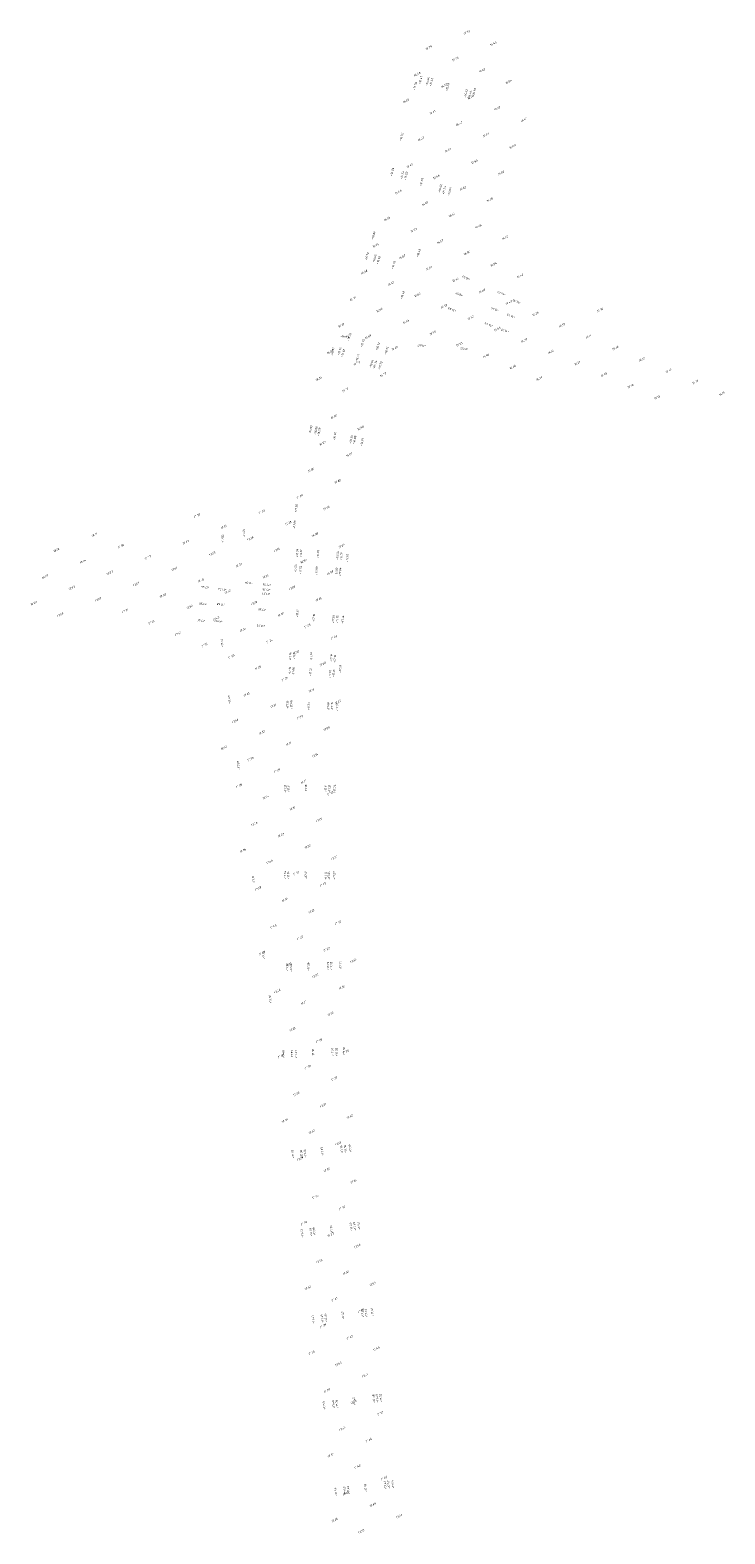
# Model space of a CAD drawing. Header units: metres. Extents: x 202983 to 204040, y 388598 to 392940.
# Tile 13 of 19: x 203533 to 203653, y 391594 to 391854. Entities that reach past the tile are written whole.
import ezdxf

# ---------------------------------------------------------------- set-up
doc = ezdxf.new("R2010")
doc.units = ezdxf.units.M
doc.layers.add('B-WE-OG-HOOGTEPUNT-T18', color=252, linetype='Continuous', lineweight=18)
doc.layers.add('N-WE-OG-HOOGTEPUNT-T25', color=7, linetype='Continuous', lineweight=25)
doc.styles.add('NLCS-ISO', font='NLCS-ISO.ttf')
doc.styles.add('NLCS-ISO-M200-T18', font='NLCS-ISO.ttf', dxfattribs={"height": 0.36})

msp = doc.modelspace()

# ---------------------------------------------------------------- texts
at = {"layer": 'B-WE-OG-HOOGTEPUNT-T18', "linetype": 'Continuous', "lineweight": 18, "char_height": 0.36, "attachment_point": 8, "rotation": 27, "style": 'NLCS-ISO'}
for s, insert in [('{\\fNLCS-ISO|b0|i1|c0|p2;\\C256;16.33}', (203608.12, 391853.34, 16.33)), ('{\\fNLCS-ISO|b0|i1|c0|p2;\\C256;16.39}', (203601.56, 391850.71, 16.39)), ('{\\fNLCS-ISO|b0|i1|c0|p2;\\C256;16.43}', (203612.72, 391851.38, 16.43)), ('{\\fNLCS-ISO|b0|i1|c0|p2;\\C256;16.36}', (203606.16, 391848.75, 16.36)), ('{\\fNLCS-ISO|b0|i1|c0|p2;\\C256;16.48}', (203599.59, 391846.12, 16.48)), ('{\\fNLCS-ISO|b0|i1|c0|p2;\\C256;16.42}', (203610.75, 391846.78, 16.42)), ('{\\fNLCS-ISO|b0|i1|c0|p2;\\C256;16.54}', (203615.35, 391844.81, 16.54)), ('{\\fNLCS-ISO|b0|i1|c0|p2;\\C256;16.39}', (203604.19, 391844.15, 16.39)), ('{\\fNLCS-ISO|b0|i1|c0|p2;\\C256;16.44}', (203608.79, 391842.18, 16.44)), ('{\\fNLCS-ISO|b0|i1|c0|p2;\\C256;16.55}', (203597.63, 391841.52, 16.55)), ('{\\fNLCS-ISO|b0|i1|c0|p2;\\C256;16.41}', (203602.22, 391839.55, 16.41)), ('{\\fNLCS-ISO|b0|i1|c0|p2;\\C256;16.60}', (203613.39, 391840.22, 16.6)), ('{\\fNLCS-ISO|b0|i1|c0|p2;\\C256;16.43}', (203606.82, 391837.59, 16.43)), ('{\\fNLCS-ISO|b0|i1|c0|p2;\\C256;16.67}', (203617.98, 391838.25, 16.67)), ('{\\fNLCS-ISO|b0|i1|c0|p2;\\C256;16.43}', (203600.26, 391834.96, 16.43)), ('{\\fNLCS-ISO|b0|i1|c0|p2;\\C256;16.61}', (203611.42, 391835.62, 16.61)), ('{\\fNLCS-ISO|b0|i1|c0|p2;\\C256;16.41}', (203604.86, 391832.99, 16.41)), ('{\\fNLCS-ISO|b0|i1|c0|p2;\\C256;16.69}', (203616.02, 391833.65, 16.69)), ('{\\fNLCS-ISO|b0|i1|c0|p2;\\C256;16.45}', (203598.29, 391830.36, 16.45)), ('{\\fNLCS-ISO|b0|i1|c0|p2;\\C256;16.60}', (203609.45, 391831.02, 16.6)), ('{\\fNLCS-ISO|b0|i1|c0|p2;\\C256;16.68}', (203614.05, 391829.06, 16.68)), ('{\\fNLCS-ISO|b0|i1|c0|p2;\\C256;16.45}', (203602.89, 391828.39, 16.45)), ('{\\fNLCS-ISO|b0|i1|c0|p2;\\C256;16.62}', (203607.49, 391826.43, 16.62)), ('{\\fNLCS-ISO|b0|i1|c0|p2;\\C256;16.48}', (203596.33, 391825.76, 16.48)), ('{\\fNLCS-ISO|b0|i1|c0|p2;\\C256;16.68}', (203612.08, 391824.46, 16.68)), ('{\\fNLCS-ISO|b0|i1|c0|p2;\\C256;16.49}', (203600.92, 391823.8, 16.49)), ('{\\fNLCS-ISO|b0|i1|c0|p2;\\C256;16.61}', (203605.52, 391821.83, 16.61)), ('{\\fNLCS-ISO|b0|i1|c0|p2;\\C256;16.58}', (203594.36, 391821.16, 16.58)), ('{\\fNLCS-ISO|b0|i1|c0|p2;\\C256;16.53}', (203598.96, 391819.2, 16.53)), ('{\\fNLCS-ISO|b0|i1|c0|p2;\\C256;16.66}', (203610.12, 391819.86, 16.66)), ('{\\fNLCS-ISO|b0|i1|c0|p2;\\C256;16.65}', (203592.39, 391816.57, 16.65)), ('{\\fNLCS-ISO|b0|i1|c0|p2;\\C256;16.57}', (203603.55, 391817.23, 16.57)), ('{\\fNLCS-ISO|b0|i1|c0|p2;\\C256;16.70}', (203614.71, 391817.9, 16.7)), ('{\\fNLCS-ISO|b0|i1|c0|p2;\\C256;16.57}', (203596.99, 391814.6, 16.57)), ('{\\fNLCS-ISO|b0|i1|c0|p2;\\C256;16.56}', (203608.15, 391815.27, 16.56)), ('{\\fNLCS-ISO|b0|i1|c0|p2;\\C256;16.68}', (203590.43, 391811.97, 16.68)), ('{\\fNLCS-ISO|b0|i1|c0|p2;\\C256;16.61}', (203601.59, 391812.63, 16.61)), ('{\\fNLCS-ISO|b0|i1|c0|p2;\\C256;16.54}', (203612.75, 391813.3, 16.54)), ('{\\fNLCS-ISO|b0|i1|c0|p2;\\C256;16.46}', (203617.34, 391811.33, 16.46)), ('{\\fNLCS-ISO|b0|i1|c0|p2;\\C256;16.62}', (203595.02, 391810, 16.62)), ('{\\fNLCS-ISO|b0|i1|c0|p2;\\C256;16.56}', (203606.18, 391810.67, 16.56)), ('{\\fNLCS-ISO|b0|i1|c0|p2;\\C256;16.49}', (203610.78, 391808.7, 16.49)), ('{\\fNLCS-ISO|b0|i1|c0|p2;\\C256;16.71}', (203588.46, 391807.37, 16.71)), ('{\\fNLCS-ISO|b0|i1|c0|p2;\\C256;16.66}', (203599.62, 391808.04, 16.66)), ('{\\fNLCS-ISO|b0|i1|c0|p2;\\C256;16.59}', (203604.22, 391806.07, 16.59)), ('{\\fNLCS-ISO|b0|i1|c0|p2;\\C256;16.40}', (203615.38, 391806.74, 16.4)), ('{\\fNLCS-ISO|b0|i1|c0|p2;\\C256;16.66}', (203593.06, 391805.41, 16.66)), ('{\\fNLCS-ISO|b0|i1|c0|p2;\\C256;16.68}', (203597.65, 391803.44, 16.68)), ('{\\fNLCS-ISO|b0|i1|c0|p2;\\C256;16.52}', (203608.81, 391804.1, 16.52)), ('{\\fNLCS-ISO|b0|i1|c0|p2;\\C256;16.26}', (203619.98, 391804.77, 16.26)), ('{\\fNLCS-ISO|b0|i1|c0|p2;\\C256;16.36}', (203631.14, 391805.43, 16.36)), ('{\\fNLCS-ISO|b0|i1|c0|p2;\\C256;16.77}', (203586.49, 391802.78, 16.77)), ('{\\fNLCS-ISO|b0|i1|c0|p2;\\C256;16.69}', (203591.09, 391800.81, 16.69)), ('{\\fNLCS-ISO|b0|i1|c0|p2;\\C256;16.58}', (203602.25, 391801.47, 16.58)), ('{\\fNLCS-ISO|b0|i1|c0|p2;\\C256;16.45}', (203613.41, 391802.14, 16.45)), ('{\\fNLCS-ISO|b0|i1|c0|p2;\\C256;16.19}', (203624.57, 391802.8, 16.19)), ('{\\fNLCS-ISO|b0|i1|c0|p2;\\C256;16.11}', (203629.17, 391800.84, 16.11)), ('{\\fNLCS-ISO|b0|i1|c0|p2;\\C256;16.81}', (203584.53, 391798.18, 16.81)), ('{\\fNLCS-ISO|b0|i1|c0|p2;\\C256;16.69}', (203595.69, 391798.84, 16.69)), ('{\\fNLCS-ISO|b0|i1|c0|p2;\\C256;16.53}', (203606.85, 391799.51, 16.53)), ('{\\fNLCS-ISO|b0|i1|c0|p2;\\C256;16.37}', (203618.01, 391800.17, 16.37)), ('{\\fNLCS-ISO|b0|i1|c0|p2;\\C256;16.31}', (203622.61, 391798.21, 16.31)), ('{\\fNLCS-ISO|b0|i1|c0|p2;\\C256;16.06}', (203633.77, 391798.87, 16.06)), ('{\\fNLCS-ISO|b0|i1|c0|p2;\\C256;16.73}', (203589.12, 391796.21, 16.73)), ('{\\fNLCS-ISO|b0|i1|c0|p2;\\C256;16.46}', (203611.45, 391797.54, 16.46)), ('{\\fNLCS-ISO|b0|i1|c0|p2;\\C256;16.46}', (203616.04, 391795.57, 16.46)), ('{\\fNLCS-ISO|b0|i1|c0|p2;\\C256;16.21}', (203627.2, 391796.24, 16.21)), ('{\\fNLCS-ISO|b0|i1|c0|p2;\\C256;16.12}', (203638.36, 391796.9, 16.12)), ('{\\fNLCS-ISO|b0|i1|c0|p2;\\C256;16.81}', (203582.56, 391793.58, 16.81)), ('{\\fNLCS-ISO|b0|i1|c0|p2;\\C256;16.77}', (203593.72, 391794.25, 16.77)), ('{\\fNLCS-ISO|b0|i1|c0|p2;\\C256;16.39}', (203620.64, 391793.61, 16.39)), ('{\\fNLCS-ISO|b0|i1|c0|p2;\\C256;16.18}', (203631.8, 391794.27, 16.18)), ('{\\fNLCS-ISO|b0|i1|c0|p2;\\C256;16.19}', (203642.96, 391794.94, 16.19)), ('{\\fNLCS-ISO|b0|i1|c0|p2;\\C256;16.17}', (203647.56, 391792.97, 16.17)), ('{\\fNLCS-ISO|b0|i1|c0|p2;\\C256;16.77}', (203587.16, 391791.62, 16.77)), ('{\\fNLCS-ISO|b0|i1|c0|p2;\\C256;16.16}', (203636.4, 391792.31, 16.16)), ('{\\fNLCS-ISO|b0|i1|c0|p2;\\C256;16.15}', (203640.99, 391790.34, 16.15)), ('{\\fNLCS-ISO|b0|i1|c0|p2;\\C256;16.15}', (203652.15, 391791, 16.15)), ('{\\fNLCS-ISO|b0|i1|c0|p2;\\C256;16.81}', (203585.19, 391787.02, 16.81)), ('{\\fNLCS-ISO|b0|i1|c0|p2;\\C256;16.88}', (203589.79, 391785.05, 16.88)), ('{\\fNLCS-ISO|b0|i1|c0|p2;\\C256;16.83}', (203583.23, 391782.42, 16.83)), ('{\\fNLCS-ISO|b0|i1|c0|p2;\\C256;16.81}', (203587.82, 391780.46, 16.81)), ('{\\fNLCS-ISO|b0|i1|c0|p2;\\C256;16.85}', (203581.26, 391777.82, 16.85)), ('{\\fNLCS-ISO|b0|i1|c0|p2;\\C256;16.88}', (203585.86, 391775.86, 16.88)), ('{\\fNLCS-ISO|b0|i1|c0|p2;\\C256;17.00}', (203579.29, 391773.23, 17)), ('{\\fNLCS-ISO|b0|i1|c0|p2;\\C256;17.77}', (203561.57, 391769.93, 17.77)), ('{\\fNLCS-ISO|b0|i1|c0|p2;\\C256;17.33}', (203572.73, 391770.6, 17.33)), ('{\\fNLCS-ISO|b0|i1|c0|p2;\\C256;16.96}', (203583.89, 391771.26, 16.96)), ('{\\fNLCS-ISO|b0|i1|c0|p2;\\C256;17.51}', (203566.17, 391767.97, 17.51)), ('{\\fNLCS-ISO|b0|i1|c0|p2;\\C256;17.08}', (203577.33, 391768.63, 17.08)), ('{\\fNLCS-ISO|b0|i1|c0|p2;\\C256;18.11}', (203543.84, 391766.64, 18.11)), ('{\\fNLCS-ISO|b0|i1|c0|p2;\\C256;17.90}', (203548.44, 391764.67, 17.9)), ('{\\fNLCS-ISO|b0|i1|c0|p2;\\C256;17.67}', (203559.6, 391765.34, 17.67)), ('{\\fNLCS-ISO|b0|i1|c0|p2;\\C256;17.38}', (203570.76, 391766, 17.38)), ('{\\fNLCS-ISO|b0|i1|c0|p2;\\C256;16.98}', (203581.92, 391766.66, 16.98)), ('{\\fNLCS-ISO|b0|i1|c0|p2;\\C256;17.03}', (203586.52, 391764.7, 17.03)), ('{\\fNLCS-ISO|b0|i1|c0|p2;\\C256;18.14}', (203537.28, 391764.01, 18.14)), ('{\\fNLCS-ISO|b0|i1|c0|p2;\\C256;18.04}', (203541.88, 391762.04, 18.04)), ('{\\fNLCS-ISO|b0|i1|c0|p2;\\C256;17.77}', (203553.04, 391762.7, 17.77)), ('{\\fNLCS-ISO|b0|i1|c0|p2;\\C256;17.53}', (203564.2, 391763.37, 17.53)), ('{\\fNLCS-ISO|b0|i1|c0|p2;\\C256;17.16}', (203575.36, 391764.03, 17.16)), ('{\\fNLCS-ISO|b0|i1|c0|p2;\\C256;16.99}', (203579.96, 391762.07, 16.99)), ('{\\fNLCS-ISO|b0|i1|c0|p2;\\C256;18.07}', (203535.31, 391759.41, 18.07)), ('{\\fNLCS-ISO|b0|i1|c0|p2;\\C256;17.87}', (203546.47, 391760.07, 17.87)), ('{\\fNLCS-ISO|b0|i1|c0|p2;\\C256;17.61}', (203557.64, 391760.74, 17.61)), ('{\\fNLCS-ISO|b0|i1|c0|p2;\\C256;17.39}', (203568.8, 391761.4, 17.39)), ('{\\fNLCS-ISO|b0|i1|c0|p2;\\C256;17.26}', (203573.39, 391759.44, 17.26)), ('{\\fNLCS-ISO|b0|i1|c0|p2;\\C256;16.99}', (203584.55, 391760.1, 16.99)), ('{\\fNLCS-ISO|b0|i1|c0|p2;\\C256;17.97}', (203539.91, 391757.44, 17.97)), ('{\\fNLCS-ISO|b0|i1|c0|p2;\\C256;17.67}', (203551.07, 391758.11, 17.67)), ('{\\fNLCS-ISO|b0|i1|c0|p2;\\C256;17.46}', (203562.23, 391758.77, 17.46)), ('{\\fNLCS-ISO|b0|i1|c0|p2;\\C256;17.40}', (203566.83, 391756.81, 17.4)), ('{\\fNLCS-ISO|b0|i1|c0|p2;\\C256;17.08}', (203577.99, 391757.47, 17.08)), ('{\\fNLCS-ISO|b0|i1|c0|p2;\\C256;18.08}', (203533.35, 391754.81, 18.08)), ('{\\fNLCS-ISO|b0|i1|c0|p2;\\C256;17.87}', (203544.51, 391755.48, 17.87)), ('{\\fNLCS-ISO|b0|i1|c0|p2;\\C256;17.59}', (203555.67, 391756.14, 17.59)), ('{\\fNLCS-ISO|b0|i1|c0|p2;\\C256;17.50}', (203560.27, 391754.17, 17.5)), ('{\\fNLCS-ISO|b0|i1|c0|p2;\\C256;17.29}', (203571.43, 391754.84, 17.29)), ('{\\fNLCS-ISO|b0|i1|c0|p2;\\C256;17.05}', (203582.59, 391755.5, 17.05)), ('{\\fNLCS-ISO|b0|i1|c0|p2;\\C256;17.98}', (203537.95, 391752.85, 17.98)), ('{\\fNLCS-ISO|b0|i1|c0|p2;\\C256;17.71}', (203549.11, 391753.51, 17.71)), ('{\\fNLCS-ISO|b0|i1|c0|p2;\\C256;17.55}', (203553.7, 391751.54, 17.55)), ('{\\fNLCS-ISO|b0|i1|c0|p2;\\C256;17.42}', (203564.86, 391752.21, 17.42)), ('{\\fNLCS-ISO|b0|i1|c0|p2;\\C256;17.18}', (203576.02, 391752.87, 17.18)), ('{\\fNLCS-ISO|b0|i1|c0|p2;\\C256;17.57}', (203558.3, 391749.58, 17.57)), ('{\\fNLCS-ISO|b0|i1|c0|p2;\\C256;17.32}', (203569.46, 391750.24, 17.32)), ('{\\fNLCS-ISO|b0|i1|c0|p2;\\C256;17.08}', (203580.62, 391750.91, 17.08)), ('{\\fNLCS-ISO|b0|i1|c0|p2;\\C256;17.03}', (203585.22, 391748.94, 17.03)), ('{\\fNLCS-ISO|b0|i1|c0|p2;\\C256;17.54}', (203562.9, 391747.61, 17.54)), ('{\\fNLCS-ISO|b0|i1|c0|p2;\\C256;17.24}', (203574.06, 391748.28, 17.24)), ('{\\fNLCS-ISO|b0|i1|c0|p2;\\C256;17.09}', (203578.65, 391746.31, 17.09)), ('{\\fNLCS-ISO|b0|i1|c0|p2;\\C256;17.50}', (203567.49, 391745.64, 17.5)), ('{\\fNLCS-ISO|b0|i1|c0|p2;\\C256;17.35}', (203572.09, 391743.68, 17.35)), ('{\\fNLCS-ISO|b0|i1|c0|p2;\\C256;17.08}', (203583.25, 391744.34, 17.08)), ('{\\fNLCS-ISO|b0|i1|c0|p2;\\C256;17.20}', (203576.69, 391741.71, 17.2)), ('{\\fNLCS-ISO|b0|i1|c0|p2;\\C256;17.61}', (203570.12, 391739.08, 17.61)), ('{\\fNLCS-ISO|b0|i1|c0|p2;\\C256;17.13}', (203581.29, 391739.75, 17.13)), ('{\\fNLCS-ISO|b0|i1|c0|p2;\\C256;17.31}', (203574.72, 391737.11, 17.31)), ('{\\fNLCS-ISO|b0|i1|c0|p2;\\C256;17.22}', (203585.88, 391737.78, 17.22)), ('{\\fNLCS-ISO|b0|i1|c0|p2;\\C256;17.80}', (203568.16, 391734.48, 17.8)), ('{\\fNLCS-ISO|b0|i1|c0|p2;\\C256;17.13}', (203579.32, 391735.15, 17.13)), ('{\\fNLCS-ISO|b0|i1|c0|p2;\\C256;17.09}', (203583.92, 391733.18, 17.09)), ('{\\fNLCS-ISO|b0|i1|c0|p2;\\C256;17.53}', (203572.76, 391732.52, 17.53)), ('{\\fNLCS-ISO|b0|i1|c0|p2;\\C256;17.11}', (203577.35, 391730.55, 17.11)), ('{\\fNLCS-ISO|b0|i1|c0|p2;\\C256;18.12}', (203566.19, 391729.89, 18.12)), ('{\\fNLCS-ISO|b0|i1|c0|p2;\\C256;17.78}', (203570.79, 391727.92, 17.78)), ('{\\fNLCS-ISO|b0|i1|c0|p2;\\C256;17.14}', (203581.95, 391728.58, 17.14)), ('{\\fNLCS-ISO|b0|i1|c0|p2;\\C256;17.28}', (203575.39, 391725.95, 17.28)), ('{\\fNLCS-ISO|b0|i1|c0|p2;\\C256;17.95}', (203568.82, 391723.32, 17.95)), ('{\\fNLCS-ISO|b0|i1|c0|p2;\\C256;17.17}', (203579.98, 391723.99, 17.17)), ('{\\fNLCS-ISO|b0|i1|c0|p2;\\C256;17.54}', (203573.42, 391721.36, 17.54)), ('{\\fNLCS-ISO|b0|i1|c0|p2;\\C256;17.20}', (203584.58, 391722.02, 17.2)), ('{\\fNLCS-ISO|b0|i1|c0|p2;\\C256;17.15}', (203578.02, 391719.39, 17.15)), ('{\\fNLCS-ISO|b0|i1|c0|p2;\\C256;17.15}', (203582.61, 391717.42, 17.15)), ('{\\fNLCS-ISO|b0|i1|c0|p2;\\C256;17.76}', (203571.45, 391716.76, 17.76)), ('{\\fNLCS-ISO|b0|i1|c0|p2;\\C256;17.23}', (203576.05, 391714.79, 17.23)), ('{\\fNLCS-ISO|b0|i1|c0|p2;\\C256;17.20}', (203580.65, 391712.83, 17.2)), ('{\\fNLCS-ISO|b0|i1|c0|p2;\\C256;17.86}', (203569.49, 391712.16, 17.86)), ('{\\fNLCS-ISO|b0|i1|c0|p2;\\C256;17.44}', (203574.08, 391710.2, 17.44)), ('{\\fNLCS-ISO|b0|i1|c0|p2;\\C256;17.27}', (203585.24, 391710.86, 17.27)), ('{\\fNLCS-ISO|b0|i1|c0|p2;\\C256;17.19}', (203578.68, 391708.23, 17.19)), ('{\\fNLCS-ISO|b0|i1|c0|p2;\\C256;17.58}', (203572.12, 391705.6, 17.58)), ('{\\fNLCS-ISO|b0|i1|c0|p2;\\C256;17.17}', (203583.28, 391706.26, 17.17)), ('{\\fNLCS-ISO|b0|i1|c0|p2;\\C256;17.18}', (203576.71, 391703.63, 17.18)), ('{\\fNLCS-ISO|b0|i1|c0|p2;\\C256;17.22}', (203581.31, 391701.67, 17.22)), ('{\\fNLCS-ISO|b0|i1|c0|p2;\\C256;17.32}', (203585.91, 391699.7, 17.32)), ('{\\fNLCS-ISO|b0|i1|c0|p2;\\C256;17.45}', (203574.75, 391699.04, 17.45)), ('{\\fNLCS-ISO|b0|i1|c0|p2;\\C256;17.23}', (203579.35, 391697.07, 17.23)), ('{\\fNLCS-ISO|b0|i1|c0|p2;\\C256;17.67}', (203572.78, 391694.44, 17.67)), ('{\\fNLCS-ISO|b0|i1|c0|p2;\\C256;17.23}', (203583.94, 391695.1, 17.23)), ('{\\fNLCS-ISO|b0|i1|c0|p2;\\C256;17.21}', (203577.38, 391692.47, 17.21)), ('{\\fNLCS-ISO|b0|i1|c0|p2;\\C256;17.35}', (203588.54, 391693.14, 17.35)), ('{\\fNLCS-ISO|b0|i1|c0|p2;\\C256;17.25}', (203581.98, 391690.51, 17.25)), ('{\\fNLCS-ISO|b0|i1|c0|p2;\\C256;17.46}', (203575.41, 391687.88, 17.46)), ('{\\fNLCS-ISO|b0|i1|c0|p2;\\C256;17.36}', (203586.57, 391688.54, 17.36)), ('{\\fNLCS-ISO|b0|i1|c0|p2;\\C256;17.27}', (203580.01, 391685.91, 17.27)), ('{\\fNLCS-ISO|b0|i1|c0|p2;\\C256;17.22}', (203584.61, 391683.94, 17.22)), ('{\\fNLCS-ISO|b0|i1|c0|p2;\\C256;17.25}', (203578.04, 391681.31, 17.25)), ('{\\fNLCS-ISO|b0|i1|c0|p2;\\C256;17.28}', (203582.64, 391679.35, 17.28)), ('{\\fNLCS-ISO|b0|i1|c0|p2;\\C256;17.49}', (203576.08, 391676.71, 17.49)), ('{\\fNLCS-ISO|b0|i1|c0|p2;\\C256;17.38}', (203587.24, 391677.38, 17.38)), ('{\\fNLCS-ISO|b0|i1|c0|p2;\\C256;17.30}', (203580.67, 391674.75, 17.3)), ('{\\fNLCS-ISO|b0|i1|c0|p2;\\C256;17.27}', (203585.27, 391672.78, 17.27)), ('{\\fNLCS-ISO|b0|i1|c0|p2;\\C256;17.28}', (203578.71, 391670.15, 17.28)), ('{\\fNLCS-ISO|b0|i1|c0|p2;\\C256;17.31}', (203583.3, 391668.18, 17.31)), ('{\\fNLCS-ISO|b0|i1|c0|p2;\\C256;17.46}', (203576.74, 391665.55, 17.46)), ('{\\fNLCS-ISO|b0|i1|c0|p2;\\C256;17.42}', (203587.9, 391666.22, 17.42)), ('{\\fNLCS-ISO|b0|i1|c0|p2;\\C256;17.32}', (203581.34, 391663.59, 17.32)), ('{\\fNLCS-ISO|b0|i1|c0|p2;\\C256;17.28}', (203585.94, 391661.62, 17.28)), ('{\\fNLCS-ISO|b0|i1|c0|p2;\\C256;17.29}', (203579.37, 391658.99, 17.29)), ('{\\fNLCS-ISO|b0|i1|c0|p2;\\C256;17.33}', (203583.97, 391657.02, 17.33)), ('{\\fNLCS-ISO|b0|i1|c0|p2;\\C256;17.36}', (203588.57, 391655.06, 17.36)), ('{\\fNLCS-ISO|b0|i1|c0|p2;\\C256;17.34}', (203582, 391652.43, 17.34)), ('{\\fNLCS-ISO|b0|i1|c0|p2;\\C256;17.32}', (203586.6, 391650.46, 17.32)), ('{\\fNLCS-ISO|b0|i1|c0|p2;\\C256;17.39}', (203580.04, 391647.83, 17.39)), ('{\\fNLCS-ISO|b0|i1|c0|p2;\\C256;17.37}', (203584.63, 391645.86, 17.37)), ('{\\fNLCS-ISO|b0|i1|c0|p2;\\C256;17.40}', (203589.23, 391643.9, 17.4)), ('{\\fNLCS-ISO|b0|i1|c0|p2;\\C256;17.36}', (203582.67, 391641.27, 17.36)), ('{\\fNLCS-ISO|b0|i1|c0|p2;\\C256;17.36}', (203587.26, 391639.3, 17.36)), ('{\\fNLCS-ISO|b0|i1|c0|p2;\\C256;17.53}', (203591.86, 391637.33, 17.53)), ('{\\fNLCS-ISO|b0|i1|c0|p2;\\C256;17.50}', (203580.7, 391636.67, 17.5)), ('{\\fNLCS-ISO|b0|i1|c0|p2;\\C256;17.41}', (203585.3, 391634.7, 17.41)), ('{\\fNLCS-ISO|b0|i1|c0|p2;\\C256;17.35}', (203589.89, 391632.74, 17.35)), ('{\\fNLCS-ISO|b0|i1|c0|p2;\\C256;17.39}', (203583.33, 391630.11, 17.39)), ('{\\fNLCS-ISO|b0|i1|c0|p2;\\C256;17.42}', (203587.93, 391628.14, 17.42)), ('{\\fNLCS-ISO|b0|i1|c0|p2;\\C256;17.55}', (203581.37, 391625.51, 17.55)), ('{\\fNLCS-ISO|b0|i1|c0|p2;\\C256;17.49}', (203592.53, 391626.17, 17.49)), ('{\\fNLCS-ISO|b0|i1|c0|p2;\\C256;17.43}', (203585.96, 391623.54, 17.43)), ('{\\fNLCS-ISO|b0|i1|c0|p2;\\C256;17.41}', (203590.56, 391621.58, 17.41)), ('{\\fNLCS-ISO|b0|i1|c0|p2;\\C256;17.50}', (203584, 391618.95, 17.5)), ('{\\fNLCS-ISO|b0|i1|c0|p2;\\C256;17.45}', (203588.59, 391616.98, 17.45)), ('{\\fNLCS-ISO|b0|i1|c0|p2;\\C256;17.51}', (203593.19, 391615.01, 17.51)), ('{\\fNLCS-ISO|b0|i1|c0|p2;\\C256;17.45}', (203586.63, 391612.38, 17.45)), ('{\\fNLCS-ISO|b0|i1|c0|p2;\\C256;17.44}', (203591.22, 391610.42, 17.44)), ('{\\fNLCS-ISO|b0|i1|c0|p2;\\C256;17.57}', (203584.66, 391607.78, 17.57)), ('{\\fNLCS-ISO|b0|i1|c0|p2;\\C256;17.48}', (203589.26, 391605.82, 17.48)), ('{\\fNLCS-ISO|b0|i1|c0|p2;\\C256;17.43}', (203593.85, 391603.85, 17.43)), ('{\\fNLCS-ISO|b0|i1|c0|p2;\\C256;17.49}', (203587.29, 391601.22, 17.49)), ('{\\fNLCS-ISO|b0|i1|c0|p2;\\C256;17.49}', (203591.89, 391599.25, 17.49)), ('{\\fNLCS-ISO|b0|i1|c0|p2;\\C256;17.66}', (203585.32, 391596.62, 17.66)), ('{\\fNLCS-ISO|b0|i1|c0|p2;\\C256;17.62}', (203596.48, 391597.29, 17.62)), ('{\\fNLCS-ISO|b0|i1|c0|p2;\\C256;17.53}', (203589.92, 391594.66, 17.53))]:
    msp.add_mtext(s, dxfattribs=dict(at, insert=insert))
at = {"layer": 'N-WE-OG-HOOGTEPUNT-T25', "linetype": 'Continuous', "lineweight": 25, "char_height": 0.36, "attachment_point": 8, "style": 'NLCS-ISO-M200-T18'}
for s, insert, rotation in [('+16.47', (203600.29, 391845.25, 16.33), 75.3684), ('+16.44', (203601.51, 391845.02, 16.33), 75.3684), ('+16.42', (203602.13, 391844.88, 16.21), 75.3684), ('+16.50', (203599.33, 391844.24, 16.76), 74.3216), ('+16.49', (203604.93, 391844.04, 16.21), 75.3684), ('+16.42', (203608.11, 391842.94, 16.21), 75.3684), ('+16.44', (203608.81, 391842.71, 16.33), 75.3684), ('+16.46', (203609.52, 391843.18, 16.33), 75.3684), ('+16.55', (203596.98, 391835.42, 16.76), 74.3216), ('+16.59', (203595.4, 391829.39, 16.33), 75.3684), ('+16.54', (203597.14, 391828.85, 16.33), 75.3684), ('+16.52', (203597.76, 391828.72, 16.21), 75.3684), ('+16.59', (203600.47, 391827.65, 16.21), 75.3684), ('+16.52', (203603.68, 391826.55, 16.21), 75.3684), ('+16.54', (203604.34, 391826.26, 16.33), 75.3684), ('+16.56', (203605.3, 391826.02, 16.33), 75.3684), ('+16.68', (203592.16, 391818.46, 16.76), 72.8644), ('+16.70', (203591.02, 391814.79, 16.76), 72.8644), ('+16.65', (203592.35, 391814.44, 16.76), 72.8644), ('+16.63', (203593.01, 391814.2, 16.76), 72.8644), ('+16.70', (203595.63, 391813.32, 17.04), 70.1692), ('+16.68', (203599.94, 391815.39, 17.04), 70.1692), ('+16.53', (203608.09, 391811.28, 17.04), 157.1983), ('+16.68', (203597.18, 391808.15, 17.04), 70.1692), ('+16.58', (203606.91, 391808.46, 17.04), 158.4593), ('+16.43', (203614.15, 391808.65, 17.04), 158.4593), ('+16.35', (203616.79, 391807.23, 17.04), 156.2069), ('+16.53', (203605.62, 391805.83, 17.04), 157.1983), ('+16.48', (203613.06, 391805.87, 17.04), 158.4593), ('+16.40', (203615.78, 391804.74, 17.04), 158.4593), ('+16.72', (203587.95, 391800.91, 16.64), 70.4494), ('+16.43', (203611.95, 391803.24, 17.04), 158.4593), ('+16.35', (203614.71, 391802.22, 17.04), 161.875), ('+16.81', (203585.12, 391798.42, 16.76), 78.9462), ('{\\fNLCS-ISO|b0|i0|c0|p2;+16.74}', (203586.29, 391798.44, 16.74), 70.4494), ('{\\fNLCS-ISO|b0|i0|c0|p2;+16.65}', (203586.89, 391798.16, 16.65), 70.4494), ('+16.79', (203590.28, 391799.83, 16.71), 70.4494), ('+16.72', (203592.91, 391799.27, 16.64), 70.4494), ('{\\fNLCS-ISO|b0|i0|c0|p2;+16.75}', (203594.41, 391798.55, 16.75), 70.4494), ('+16.57', (203600.32, 391799.65, 17.04), 175.7704), ('+16.50', (203607.72, 391799.07, 17.04), 175.7704), ('{\\fNLCS-ISO|b0|i0|c0|p2;+16.71}', (203589.4, 391797.26, 16.71), 70.4494), ('{\\fNLCS-ISO|b0|i0|c0|p2;+16.64}', (203591.81, 391796.31, 16.64), 70.4494), ('{\\fNLCS-ISO|b0|i0|c0|p2;+16.74}', (203592.42, 391796.16, 16.74), 70.4494), ('{\\fNLCS-ISO|b0|i0|c0|p2;+16.75}', (203593.31, 391795.98, 16.75), 70.4494), ('{\\fNLCS-ISO|b0|i0|c0|p2;+16.90}', (203581.31, 391784.94, 16.9), 76.8004), ('{\\fNLCS-ISO|b0|i0|c0|p2;+16.88}', (203582.2, 391784.78, 16.88), 76.8004), ('{\\fNLCS-ISO|b0|i0|c0|p2;+16.78}', (203582.77, 391784.56, 16.78), 76.8004), ('{\\fNLCS-ISO|b0|i0|c0|p2;+16.85}', (203585.46, 391783.83, 16.85), 76.8004), ('{\\fNLCS-ISO|b0|i0|c0|p2;+16.79}', (203588.31, 391783.27, 16.79), 76.8004), ('{\\fNLCS-ISO|b0|i0|c0|p2;+16.89}', (203588.9, 391783.16, 16.89), 76.8004), ('{\\fNLCS-ISO|b0|i0|c0|p2;+16.91}', (203590.18, 391782.77, 16.91), 76.8004), ('+17.05', (203578.82, 391771.39, 17.04), 81.2041), ('+17.45', (203569.79, 391767.08, 17.04), 94.2269), ('+17.05', (203578.52, 391768.59, 17.04), 81.2041), ('+17.52', (203566.11, 391766.18, 17.04), 90.4736), ('{\\fNLCS-ISO|b0|i0|c0|p2;+17.04}', (203579, 391763.69, 17.04), 86.8215), ('{\\fNLCS-ISO|b0|i0|c0|p2;+16.94}', (203579.65, 391763.66, 16.94), 86.8215), ('{\\fNLCS-ISO|b0|i0|c0|p2;+17.01}', (203582.59, 391763.44, 17.01), 86.8215), ('{\\fNLCS-ISO|b0|i0|c0|p2;+16.94}', (203585.96, 391763.23, 16.94), 86.8215), ('{\\fNLCS-ISO|b0|i0|c0|p2;+17.04}', (203586.61, 391763.17, 17.04), 86.8215), ('{\\fNLCS-ISO|b0|i0|c0|p2;+17.07}', (203587.65, 391762.84, 17.07), 86.8215), ('{\\fNLCS-ISO|b0|i0|c0|p2;+17.04}', (203578.72, 391760.99, 17.04), 86.8215), ('+17.02', (203579.54, 391760.75, 17.04), 86.8215), ('+17.09', (203582.36, 391760.61, 17.01), 86.8215), ('+17.02', (203585.8, 391760.44, 17.04), 86.8215), ('{\\fNLCS-ISO|b0|i0|c0|p2;+17.04}', (203586.41, 391760.43, 17.04), 86.8215), ('+17.44', (203562.99, 391757.95, 17.04), 175.1219), ('+17.52', (203565.9, 391757.57, 17.04), 175.1219), ('+17.34', (203570.5, 391758.68, 17.04), 175.1219), ('+17.25', (203573.52, 391757.57, 17.04), 175.1219), ('+17.26', (203573.58, 391758.38, 17.04), 175.1219), ('+17.50', (203562.64, 391755.06, 17.04), 175.1219), ('+17.58', (203565.67, 391755.01, 17.04), 175.1219), ('+17.23', (203573.49, 391756.81, 17.04), 175.1219), ('+17.44', (203562.28, 391752.2, 17.04), 175.1219), ('+17.52', (203565.23, 391752.11, 17.04), 175.1219), ('+17.30', (203572.83, 391754.09, 17.04), 175.1219), ('+17.12', (203579.05, 391753.26, 17.04), 86.8215), ('+17.15', (203581.87, 391752.5, 17.04), 86.8215), ('+17.10', (203585.26, 391752.27, 17.04), 86.8215), ('+17.12', (203585.92, 391752.21, 17.04), 86.8215), ('+17.14', (203586.87, 391752.19, 17.04), 86.8215), ('+17.23', (203572.57, 391751.29, 17.04), 175.1219), ('+17.44', (203566.01, 391748.21, 17.24), 96.7444), ('+17.16', (203577.79, 391745.82, 17.15), 86.8215), ('+17.14', (203578.5, 391746.02, 17.06), 86.8215), ('+17.20', (203581.43, 391745.84, 17.12), 86.8215), ('{\\fNLCS-ISO|b0|i0|c0|p2;+17.16}', (203577.7, 391743.34, 17.16), 86.8215), ('{\\fNLCS-ISO|b0|i0|c0|p2;+17.06}', (203578.33, 391743.24, 17.06), 86.8215), ('+17.14', (203584.87, 391745.6, 17.06), 86.8215), ('+17.16', (203585.5, 391745.42, 17.15), 86.8215), ('{\\fNLCS-ISO|b0|i0|c0|p2;+17.18}', (203586.42, 391743.68, 17.18), 86.8215), ('{\\fNLCS-ISO|b0|i0|c0|p2;+17.12}', (203581.28, 391743.09, 17.12), 86.8215), ('{\\fNLCS-ISO|b0|i0|c0|p2;+17.06}', (203584.66, 391742.82, 17.06), 86.8215), ('{\\fNLCS-ISO|b0|i0|c0|p2;+17.16}', (203585.32, 391742.92, 17.16), 86.8215), ('+17.69', (203567.28, 391738.38, 17.24), 96.7444), ('{\\fNLCS-ISO|b0|i0|c0|p2;+17.18}', (203577.33, 391737.52, 17.18), 90.6097), ('{\\fNLCS-ISO|b0|i0|c0|p2;+17.08}', (203578.01, 391737.5, 17.08), 90.6097), ('{\\fNLCS-ISO|b0|i0|c0|p2;+17.15}', (203580.97, 391737.28, 17.15), 90.6097), ('{\\fNLCS-ISO|b0|i0|c0|p2;+17.08}', (203584.39, 391737.21, 17.08), 90.6097), ('{\\fNLCS-ISO|b0|i0|c0|p2;+17.18}', (203585.02, 391737.2, 17.18), 90.6097), ('+17.22', (203585.94, 391737.13, 17.2), 90.6097), ('+17.98', (203568.85, 391727.07, 17.24), 96.7444), ('{\\fNLCS-ISO|b0|i0|c0|p2;+17.21}', (203576.93, 391723.02, 17.21), 90.6097), ('{\\fNLCS-ISO|b0|i0|c0|p2;+17.11}', (203577.53, 391723.03, 17.11), 90.6097), ('{\\fNLCS-ISO|b0|i0|c0|p2;+17.18}', (203580.54, 391723.03, 17.18), 90.6097), ('{\\fNLCS-ISO|b0|i0|c0|p2;+17.11}', (203583.93, 391723.03, 17.11), 90.6097), ('{\\fNLCS-ISO|b0|i0|c0|p2;+17.21}', (203584.54, 391723.02, 17.21), 90.6097), ('{\\fNLCS-ISO|b0|i0|c0|p2;+17.24}', (203585.47, 391723, 17.24), 90.6097), ('+17.71', (203571.44, 391707.32, 17.24), 96.7444), ('{\\fNLCS-ISO|b0|i0|c0|p2;+17.24}', (203576.91, 391708.09, 17.24), 90.6097), ('{\\fNLCS-ISO|b0|i0|c0|p2;+17.14}', (203577.48, 391708.1, 17.14), 90.6097), ('{\\fNLCS-ISO|b0|i0|c0|p2;+17.21}', (203580.49, 391708.14, 17.21), 90.6097), ('{\\fNLCS-ISO|b0|i0|c0|p2;+17.14}', (203583.9, 391708.04, 17.14), 90.6097), ('{\\fNLCS-ISO|b0|i0|c0|p2;+17.24}', (203584.46, 391708.05, 17.24), 90.6097), ('{\\fNLCS-ISO|b0|i0|c0|p2;+17.27}', (203585.38, 391708.03, 17.27), 90.6097), ('+17.65', (203573.21, 391694.3, 17.3), 97.5737), ('{\\fNLCS-ISO|b0|i0|c0|p2;+17.30}', (203577.3, 391692.15, 17.3), 90.6097), ('{\\fNLCS-ISO|b0|i0|c0|p2;+17.20}', (203577.92, 391692.12, 17.2), 90.6097), ('{\\fNLCS-ISO|b0|i0|c0|p2;+17.26}', (203580.9, 391692.3, 17.26), 90.6097), ('{\\fNLCS-ISO|b0|i0|c0|p2;+17.20}', (203584.32, 391692.44, 17.2), 90.6097), ('{\\fNLCS-ISO|b0|i0|c0|p2;+17.30}', (203584.9, 391692.44, 17.3), 90.6097), ('+17.35', (203586.46, 391692.49, 17.32), 90.6097), ('+17.50', (203574.34, 391686.71, 17.3), 97.3619), ('+17.48', (203576.62, 391677.15, 17.36), 90.6097), ('+17.37', (203578.11, 391677.17, 17.33), 90.6097), ('+17.27', (203578.79, 391677.19, 17.23), 90.6097), ('{\\fNLCS-ISO|b0|i0|c0|p2;+17.30}', (203581.75, 391677.39, 17.3), 90.6097), ('{\\fNLCS-ISO|b0|i0|c0|p2;+17.23}', (203585.14, 391677.6, 17.23), 90.6097), ('{\\fNLCS-ISO|b0|i0|c0|p2;+17.33}', (203585.79, 391677.58, 17.33), 90.6097), ('{\\fNLCS-ISO|b0|i0|c0|p2;+17.36}', (203587.09, 391677.72, 17.36), 90.6097), ('{\\fNLCS-ISO|b0|i0|c0|p2;+17.33}', (203583.3, 391660.45, 17.33), 97.7098), ('{\\fNLCS-ISO|b0|i0|c0|p2;+17.26}', (203586.66, 391660.78, 17.26), 97.7098), ('{\\fNLCS-ISO|b0|i0|c0|p2;+17.36}', (203587.3, 391660.84, 17.36), 97.7098), ('{\\fNLCS-ISO|b0|i0|c0|p2;+17.38}', (203588.16, 391660.93, 17.38), 97.7098), ('{\\fNLCS-ISO|b0|i0|c0|p2;+17.38}', (203578.25, 391660.01, 17.38), 97.7098), ('{\\fNLCS-ISO|b0|i0|c0|p2;+17.36}', (203579.72, 391659.99, 17.36), 97.7098), ('{\\fNLCS-ISO|b0|i0|c0|p2;+17.26}', (203580.35, 391660.08, 17.26), 97.7098), ('{\\fNLCS-ISO|b0|i0|c0|p2;+17.29}', (203588.3, 391647.44, 17.29), 97.7098), ('{\\fNLCS-ISO|b0|i0|c0|p2;+17.39}', (203588.89, 391647.51, 17.39), 97.7098), ('{\\fNLCS-ISO|b0|i0|c0|p2;+17.41}', (203589.64, 391647.6, 17.41), 97.7098), ('{\\fNLCS-ISO|b0|i0|c0|p2;+17.42}', (203579.84, 391646.29, 17.42), 97.7098), ('{\\fNLCS-ISO|b0|i0|c0|p2;+17.39}', (203581.35, 391646.52, 17.39), 97.7098), ('{\\fNLCS-ISO|b0|i0|c0|p2;+17.29}', (203581.94, 391646.6, 17.29), 97.7098), ('{\\fNLCS-ISO|b0|i0|c0|p2;+17.36}', (203584.93, 391647, 17.36), 97.7098), ('{\\fNLCS-ISO|b0|i0|c0|p2;+17.45}', (203583.3, 391631.64, 17.45), 97.7098), ('{\\fNLCS-ISO|b0|i0|c0|p2;+17.35}', (203583.93, 391631.73, 17.35), 97.7098), ('{\\fNLCS-ISO|b0|i0|c0|p2;+17.42}', (203586.89, 391632.09, 17.42), 97.7098), ('{\\fNLCS-ISO|b0|i0|c0|p2;+17.35}', (203590.26, 391632.52, 17.35), 97.7098), ('{\\fNLCS-ISO|b0|i0|c0|p2;+17.45}', (203590.88, 391632.53, 17.45), 97.7098), ('{\\fNLCS-ISO|b0|i0|c0|p2;+17.47}', (203591.97, 391632.75, 17.47), 97.7098), ('{\\fNLCS-ISO|b0|i0|c0|p2;+17.47}', (203581.75, 391631.45, 17.47), 97.7098), ('{\\fNLCS-ISO|b0|i0|c0|p2;+17.50}', (203583.66, 391616.57, 17.5), 97.7098), ('{\\fNLCS-ISO|b0|i0|c0|p2;+17.48}', (203585.28, 391616.78, 17.48), 97.7098), ('{\\fNLCS-ISO|b0|i0|c0|p2;+17.38}', (203585.87, 391616.87, 17.38), 97.7098), ('{\\fNLCS-ISO|b0|i0|c0|p2;+17.45}', (203588.85, 391617.28, 17.45), 97.7098), ('{\\fNLCS-ISO|b0|i0|c0|p2;+17.38}', (203592.22, 391617.77, 17.38), 97.7098), ('{\\fNLCS-ISO|b0|i0|c0|p2;+17.48}', (203592.79, 391617.83, 17.48), 97.7098), ('{\\fNLCS-ISO|b0|i0|c0|p2;+17.50}', (203593.46, 391617.9, 17.5), 97.7098), ('{\\fNLCS-ISO|b0|i0|c0|p2;+17.54}', (203585.68, 391601.68, 17.54), 97.7098), ('{\\fNLCS-ISO|b0|i0|c0|p2;+17.52}', (203587.23, 391601.91, 17.52), 97.7098), ('{\\fNLCS-ISO|b0|i0|c0|p2;+17.42}', (203587.83, 391601.97, 17.42), 97.7098), ('{\\fNLCS-ISO|b0|i0|c0|p2;+17.49}', (203590.81, 391602.37, 17.49), 97.7098), ('{\\fNLCS-ISO|b0|i0|c0|p2;+17.42}', (203594.2, 391602.84, 17.42), 97.7098), ('{\\fNLCS-ISO|b0|i0|c0|p2;+17.52}', (203594.77, 391602.93, 17.52), 97.7098), ('{\\fNLCS-ISO|b0|i0|c0|p2;+17.54}', (203595.52, 391603.01, 17.54), 97.7098)]:
    msp.add_mtext(s, dxfattribs=dict(at, insert=insert, rotation=rotation))
at = {"layer": 'N-WE-OG-HOOGTEPUNT-T25', "linetype": 'Continuous', "lineweight": 25, "insert": (203587.03, 391800.9, 16.64), "char_height": 0.36, "attachment_point": 8, "style": 'NLCS-ISO-M200-T18'}
msp.add_mtext('{\\fNLCS-ISO|b0|i0|c0|p2;+16.64}', dxfattribs=at)

doc.saveas('drawing.dxf')
